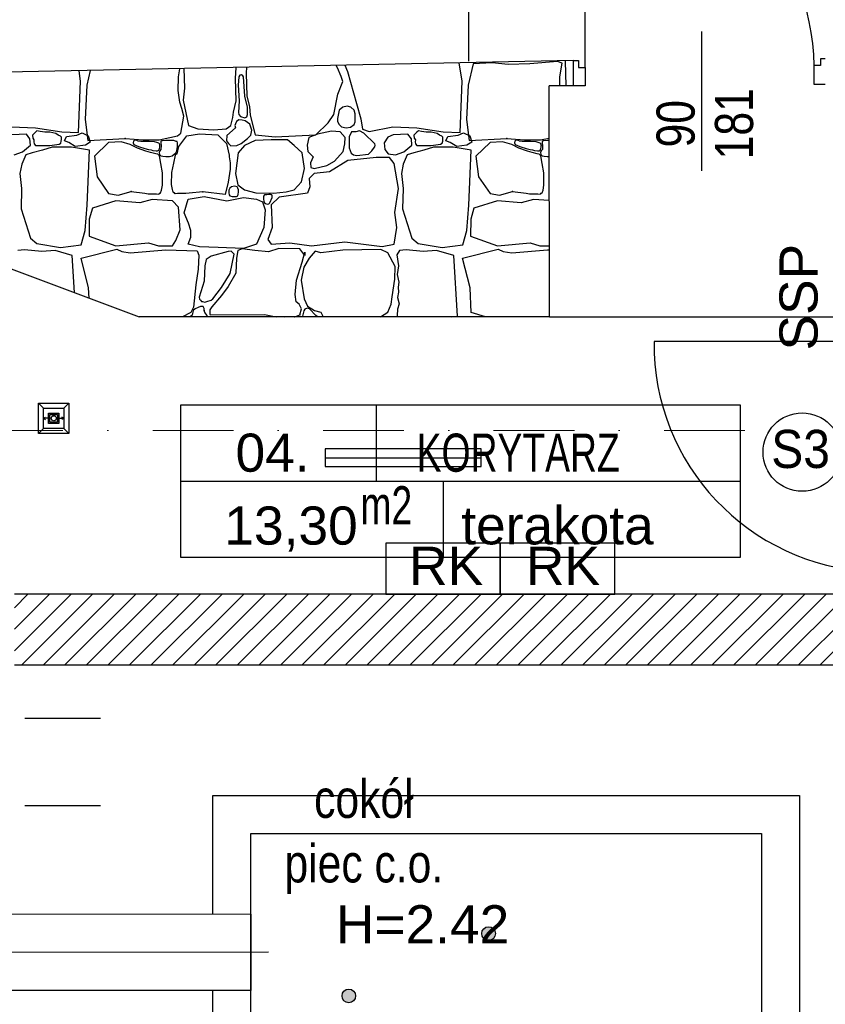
# Model space of a CAD drawing. Header units: millimetres. Extents: x 77315 to 1043159, y -108895 to -47794.
# Tile 16 of 87: x 95758 to 98926, y -102511 to -98639. Entities that reach past the tile are written whole.
import ezdxf

# ---------------------------------------------------------------- set-up
doc = ezdxf.new("R2010")
doc.units = ezdxf.units.MM
doc.header["$MEASUREMENT"] = 0
doc.linetypes.add('Dot & Dashed', pattern=[670.277762, 317.5, -176.388889, 0, -176.388874])
for name, color, linetype in [('_HATCH', 7, 'Continuous'), ('A-DRZWI', 7, 'Continuous'), ('A-OKNA-OPIS', 7, 'Continuous'), ('A-OPISY-2', 7, 'Continuous'), ('A-OPISY-3', 7, 'Continuous'), ('A-WIDOK', 7, 'Continuous'), ('A-WYSOKOSCI', 7, 'Continuous'), ('A_okno', 7, 'Continuous'), ('DRZWI', 7, 'Continuous'), ('HATCH', 7, 'Continuous'), ('Nowe_Interior - Lamp', 7, 'Continuous'), ('opisy inne', 7, 'Continuous'), ('OSIE', 7, 'Continuous'), ('podciagi', 7, 'Continuous'), ('Structural - Bearing', 7, 'Continuous'), ('Structural - Grid', 7, 'Continuous')]:
    doc.layers.add(name, color=color, linetype=linetype)
doc.styles.add('STYL_AUTOMATYCZNY_1', font='arial.ttf')
doc.styles.add('STYL_AUTOMATYCZNY_3', font='arial.ttf', dxfattribs={"width": 0.8})
doc.styles.add('STYL_AUTOMATYCZNY_4', font='arial.ttf', dxfattribs={"width": 0.7})
doc.styles.add('STYL_AUTOMATYCZNY_5', font='arial.ttf', dxfattribs={"width": 0.9})

# ---------------------------------------------------------------- blocks, each defined once
blk = doc.blocks.new('*X27')
at = {"layer": '_HATCH'}
for p, q in [((97873.3, -98803.7), (97764.6, -98813.1)), ((97891.5, -98810.5), (97873.3, -98803.7)), ((97903.2, -98800.7), (97902.8, -98802.8)), ((97902.8, -98802.8), (97906.6, -98900.1)), ((95998, -98880.8), (95991.7, -98840.3)), ((96035.7, -98839.4), (96022.4, -98896.4)), ((96383, -98864), (96388, -98832.1)), ((96403.9, -98831.8), (96406.9, -98908.1)), ((96606.7, -98870.5), (96609.4, -98827.5)), ((96650.6, -98826.7), (96649.3, -98850.3)), ((97008.4, -98828.4), (97002.5, -98819.4)), ((97022.8, -98862.3), (97008.4, -98828.4)), ((97037.5, -98818.7), (97047.4, -98843.2)), ((97047.4, -98843.2), (97083.1, -98969.6)), ((97498, -98880.8), (97487, -98809.4)), ((97541.8, -98813.5), (97522.4, -98896.4)), ((97616.5, -98808.9), (97541.8, -98813.5)), ((97678.7, -98815.9), (97616.5, -98808.9)), ((97764.6, -98813.1), (97678.7, -98815.9)), ((97883, -98864), (97891.5, -98810.5)), ((95990.1, -99083.5), (95998, -98880.8)), ((96382.1, -98918.2), (96383, -98864)), ((96610, -98958), (96606.7, -98870.5)), ((96620.4, -98864), (96617.3, -98897.5)), ((96623.5, -98858.1), (96620.4, -98864)), ((96630.1, -98855.7), (96623.5, -98858.1)), ((96636.4, -98859.9), (96630.1, -98855.7)), ((96638.1, -98864), (96636.4, -98859.9)), ((96643.4, -98939.6), (96638.1, -98864)), ((96649.3, -98850.3), (96651.3, -98940.7)), ((97009.6, -98932.8), (97028.6, -98882.1)), ((97028.6, -98882.1), (97022.8, -98862.3)), ((97490.1, -99083.5), (97498, -98880.8)), ((97882.4, -98900.1), (97883, -98864)), ((96022.4, -98896.4), (96015.9, -99032.1)), ((96388.5, -98963.5), (96382.1, -98918.2)), ((96406.9, -98908.1), (96401.2, -98955.5)), ((96617.3, -98897.5), (96621.9, -98958.4)), ((97522.4, -98896.4), (97515.9, -99032.1)), ((96401.2, -98955.5), (96422.2, -99055.4)), ((96598.9, -99003), (96610, -98958)), ((96621.9, -98958.4), (96618.3, -99004.4)), ((96654.7, -98983), (96643.4, -98939.6)), ((96651.3, -98940.7), (96662.5, -98980.3)), ((96993.9, -99012.1), (97009.6, -98932.8)), ((96395.5, -98988.7), (96388.5, -98963.5)), ((96404.4, -99018.8), (96395.5, -98988.7)), ((96654.5, -99012.1), (96654.7, -98983)), ((96662.5, -98980.3), (96664.5, -99014.6)), ((97014.8, -98995.7), (97010.1, -99015.2)), ((97029.4, -98983.8), (97014.8, -98995.7)), ((97046.4, -98978.9), (97029.4, -98983.8)), ((97060.2, -98983), (97046.4, -98978.9)), ((97073.5, -98995.7), (97060.2, -98983)), ((97077.3, -99010), (97073.5, -98995.7)), ((97083.1, -98969.6), (97100.4, -99029)), ((96015.9, -99032.1), (96025.9, -99113.8)), ((96391.5, -99086), (96404.4, -99018.8)), ((96588.2, -99055.4), (96596.8, -99024.5)), ((96596.8, -99024.5), (96598.9, -99003)), ((96610.3, -99039.9), (96607.3, -99048.9)), ((96620.4, -99033.3), (96610.3, -99039.9)), ((96618.3, -99004.4), (96620.4, -99012.1)), ((96620.4, -99012.1), (96626.5, -99020.7)), ((96632.7, -99034.8), (96620.4, -99033.3)), ((96626.5, -99020.7), (96643.1, -99025.8)), ((96644.4, -99036.7), (96632.7, -99034.8)), ((96643.1, -99025.8), (96651.6, -99021.4)), ((96662.8, -99050.5), (96644.4, -99036.7)), ((96651.6, -99021.4), (96654.5, -99012.1)), ((96664.5, -99014.6), (96684.3, -99091.8)), ((96971.6, -99045.5), (96993.9, -99012.1)), ((97008.2, -99027.3), (97008, -99039.7)), ((97008, -99039.7), (97014.8, -99050.9)), ((97010.1, -99015.2), (97008.2, -99027.3)), ((97077.8, -99025.7), (97077.3, -99010)), ((97077.9, -99040.6), (97077.8, -99025.7)), ((97100.4, -99029), (97106.2, -99069.9)), ((97515.9, -99032.1), (97525.9, -99113.8)), ((95726.3, -99061.2), (95820, -99064.5)), ((95820, -99064.5), (95923.7, -99080.2)), ((95826, -99075.8), (95820, -99081.5)), ((95839, -99078.9), (95826, -99075.8)), ((95856.8, -99081.8), (95839, -99078.9)), ((96422.2, -99055.4), (96459.4, -99068.2)), ((96459.4, -99068.2), (96522.1, -99072)), ((96522.1, -99072), (96570, -99068.2)), ((96570, -99068.2), (96588.2, -99055.4)), ((96607.3, -99064.2), (96572.7, -99094.9)), ((96607.3, -99048.9), (96605, -99055.9)), ((96605, -99055.9), (96607.3, -99064.2)), ((96671.7, -99073.8), (96662.8, -99050.5)), ((96667, -99094), (96671.7, -99073.8)), ((96922.4, -99091.8), (96971.6, -99045.5)), ((96984, -99078.2), (96929.1, -99089.7)), ((97019.1, -99081), (96984, -99078.2)), ((97014.8, -99050.9), (97023.5, -99060.3)), ((97023.5, -99060.3), (97042.1, -99064.9)), ((97042.1, -99064.9), (97059.8, -99061.5)), ((97059.8, -99061.5), (97073.5, -99050.9)), ((97073.5, -99050.9), (97077.9, -99040.6)), ((97094.3, -99076.7), (97079.9, -99080.4)), ((97111.6, -99085.2), (97094.3, -99076.7)), ((97106.2, -99069.9), (97132.2, -99078.6)), ((97132.2, -99078.6), (97226.3, -99061.2)), ((97226.3, -99061.2), (97320, -99064.5)), ((97320, -99064.5), (97423.7, -99080.2)), ((97326, -99075.8), (97320, -99081.5)), ((97339, -99078.9), (97326, -99075.8)), ((97356.8, -99081.8), (97339, -99078.9)), ((95785, -99089.7), (95727.2, -99092.2)), ((95798.6, -99107.5), (95785, -99089.7)), ((95800.9, -99133.4), (95798.6, -99107.5)), ((95820, -99081.5), (95808.5, -99093.4)), ((95808.5, -99093.4), (95809.5, -99105.2)), ((95809.5, -99105.2), (95814.3, -99112.2)), ((95814.3, -99112.2), (95814.1, -99119.5)), ((95877, -99081.5), (95856.8, -99081.8)), ((95899.9, -99087.5), (95877, -99081.5)), ((95909.7, -99092.9), (95899.9, -99087.5)), ((95919, -99097.5), (95909.7, -99092.9)), ((95922.5, -99101.4), (95919, -99097.5)), ((95919.8, -99124.6), (95921.7, -99116.5)), ((95921.7, -99116.5), (95922.6, -99109.9)), ((95922.6, -99109.9), (95922.5, -99101.4)), ((95923.7, -99080.2), (95990.1, -99083.5)), ((95934.3, -99115.2), (95942.1, -99099)), ((95951.7, -99122.4), (95934.3, -99115.2)), ((95942.1, -99099), (95982.4, -99092.9)), ((95982.4, -99092.9), (96004.1, -99083.9)), ((96004.1, -99083.9), (96028.2, -99096)), ((96025.9, -99113.8), (96173.7, -99106.3)), ((96028.2, -99096), (96036, -99120.6)), ((96173.7, -99106.3), (96244, -99111.6)), ((96205.4, -99117.2), (96204.3, -99123.7)), ((96208.3, -99113.8), (96205.4, -99117.2)), ((96214.3, -99113.3), (96208.3, -99113.8)), ((96218.6, -99114.1), (96214.3, -99113.3)), ((96221.9, -99115.6), (96218.6, -99114.1)), ((96223.6, -99117.6), (96221.9, -99115.6)), ((96234.4, -99118.5), (96223.6, -99117.6)), ((96244, -99111.6), (96306.8, -99111.6)), ((96306.8, -99111.6), (96348.5, -99103.2)), ((96316.4, -99115.4), (96313.3, -99118.3)), ((96320.1, -99115.7), (96316.4, -99115.4)), ((96333.4, -99114.8), (96320.1, -99115.7)), ((96352, -99113.9), (96333.4, -99114.8)), ((96348.5, -99103.2), (96378.8, -99096)), ((96364.2, -99115.1), (96352, -99113.9)), ((96373.3, -99118.3), (96364.2, -99115.1)), ((96378.8, -99096), (96391.5, -99086)), ((96383.7, -99137.5), (96415.2, -99096.3)), ((96415.2, -99096.3), (96465.1, -99088.5)), ((96465.1, -99088.5), (96537, -99091.8)), ((96537, -99091.8), (96571.9, -99126.8)), ((96572.7, -99094.9), (96571.7, -99115.2)), ((96571.7, -99115.2), (96578.8, -99126.2)), ((96629.3, -99125.7), (96653.7, -99106.9)), ((96684.3, -99114.5), (96642.2, -99133.9)), ((96653.7, -99106.9), (96667, -99094)), ((96684.3, -99091.8), (96763.2, -99100)), ((96747.1, -99111.2), (96684.3, -99114.5)), ((96811.5, -99111.6), (96747.1, -99111.2)), ((96763.2, -99100), (96922.4, -99091.8)), ((96837.1, -99133.9), (96811.5, -99111.6)), ((96894.9, -99103.3), (96888.6, -99133.2)), ((96929.1, -99089.7), (96894.9, -99103.3)), ((97037.7, -99102.5), (97019.1, -99081)), ((97037.3, -99127.3), (97037.7, -99102.5)), ((97054.4, -99100.4), (97053.8, -99143)), ((97063.7, -99079.8), (97054.4, -99100.4)), ((97079.9, -99080.4), (97063.7, -99079.8)), ((97154.5, -99128.1), (97111.6, -99085.2)), ((97205.7, -99101.3), (97191.9, -99123.6)), ((97227.2, -99092.2), (97205.7, -99101.3)), ((97285, -99089.7), (97227.2, -99092.2)), ((97298.6, -99107.5), (97285, -99089.7)), ((97300.9, -99133.4), (97298.6, -99107.5)), ((97320, -99081.5), (97308.5, -99093.4)), ((97308.5, -99093.4), (97309.5, -99105.2)), ((97309.5, -99105.2), (97314.3, -99112.2)), ((97314.3, -99112.2), (97314.1, -99119.5)), ((97377, -99081.5), (97356.8, -99081.8)), ((97399.9, -99087.5), (97377, -99081.5)), ((97409.7, -99092.9), (97399.9, -99087.5)), ((97419, -99097.5), (97409.7, -99092.9)), ((97422.5, -99101.4), (97419, -99097.5)), ((97419.8, -99124.6), (97421.7, -99116.5)), ((97421.7, -99116.5), (97422.6, -99109.9)), ((97422.6, -99109.9), (97422.5, -99101.4)), ((97423.7, -99080.2), (97490.1, -99083.5)), ((97434.3, -99115.2), (97442.1, -99099)), ((97451.7, -99122.4), (97434.3, -99115.2)), ((97442.1, -99099), (97482.4, -99092.9)), ((97482.4, -99092.9), (97504.1, -99083.9)), ((97504.1, -99083.9), (97528.2, -99096)), ((97525.9, -99113.8), (97673.7, -99106.3)), ((97528.2, -99096), (97536, -99120.6)), ((97673.7, -99106.3), (97744, -99111.6)), ((97705.4, -99117.2), (97704.3, -99123.7)), ((97708.3, -99113.8), (97705.4, -99117.2)), ((97714.3, -99113.3), (97708.3, -99113.8)), ((97718.6, -99114.1), (97714.3, -99113.3)), ((97721.9, -99115.6), (97718.6, -99114.1)), ((97723.6, -99117.6), (97721.9, -99115.6)), ((97734.4, -99118.5), (97723.6, -99117.6)), ((97744, -99111.6), (97806.8, -99111.6)), ((97806.8, -99111.6), (97841, -99104.8)), ((97816.4, -99115.4), (97813.3, -99118.3)), ((97820.1, -99115.7), (97816.4, -99115.4)), ((97833.4, -99114.8), (97820.1, -99115.7)), ((97841, -99114.4), (97833.4, -99114.8)), ((95768.9, -99159.1), (95800.9, -99133.4)), ((95847.7, -99152), (95807.7, -99163.6)), ((95814.1, -99119.5), (95815, -99127.9)), ((95815, -99127.9), (95820, -99133.5)), ((95820, -99133.5), (95877, -99133.5)), ((95885.7, -99140.5), (95847.7, -99152)), ((95877, -99133.5), (95913.3, -99129)), ((95924.1, -99140.5), (95885.7, -99140.5)), ((95913.3, -99129), (95919.8, -99124.6)), ((95962.5, -99140.5), (95924.1, -99140.5)), ((95977, -99138.1), (95951.7, -99122.4)), ((96033.4, -99152.2), (95962.5, -99140.5)), ((96017.3, -99133.3), (95977, -99138.1)), ((96036, -99120.6), (96017.3, -99133.3)), ((96024, -99368.3), (96033.4, -99152.2)), ((96108.2, -99122.9), (96052.7, -99175.7)), ((96156.8, -99120.3), (96108.2, -99122.9)), ((96193.1, -99130.1), (96156.8, -99120.3)), ((96221.7, -99144.8), (96193.1, -99130.1)), ((96204.3, -99123.7), (96207.1, -99130.1)), ((96207.1, -99130.1), (96225.1, -99137.5)), ((96255, -99156.2), (96221.7, -99144.8)), ((96225.1, -99137.5), (96250.1, -99145.6)), ((96267.6, -99118.3), (96234.4, -99118.5)), ((96250.1, -99145.6), (96265.2, -99149.7)), ((96273.3, -99161.8), (96255, -99156.2)), ((96265.2, -99149.7), (96274.7, -99151.3)), ((96288.8, -99120.3), (96267.6, -99118.3)), ((96274.7, -99151.3), (96282.4, -99153.9)), ((96282.4, -99153.9), (96294.9, -99155)), ((96297.2, -99121.7), (96288.8, -99120.3)), ((96294.9, -99155), (96300.6, -99154.5)), ((96304.9, -99125.3), (96297.2, -99121.7)), ((96300.6, -99154.5), (96304.9, -99152.4)), ((96307.9, -99128.1), (96304.9, -99125.3)), ((96304.9, -99152.4), (96307, -99149.8)), ((96309, -99155.4), (96306.3, -99162)), ((96307, -99149.8), (96307.8, -99146)), ((96307.8, -99146), (96308.9, -99140.4)), ((96309.8, -99131.8), (96307.9, -99128.1)), ((96308.9, -99140.4), (96309.3, -99136)), ((96313.8, -99149.7), (96309, -99155.4)), ((96309.3, -99136), (96309.8, -99131.8)), ((96313.3, -99118.3), (96312.9, -99124.6)), ((96312.9, -99124.6), (96314.8, -99134.7)), ((96314.8, -99134.7), (96313.8, -99149.7)), ((96372, -99163.2), (96376, -99154.9)), ((96377.3, -99118.9), (96373.3, -99118.3)), ((96376, -99154.9), (96378.7, -99138.3)), ((96379.3, -99123.3), (96377.3, -99118.9)), ((96377.4, -99167.3), (96383.7, -99137.5)), ((96378.7, -99138.3), (96379.3, -99123.3)), ((96571.9, -99126.8), (96582.6, -99172.5)), ((96578.8, -99126.2), (96588.8, -99135.7)), ((96588.8, -99135.7), (96611.7, -99133.9)), ((96611.7, -99133.9), (96629.3, -99125.7)), ((96642.2, -99133.9), (96617.1, -99162.4)), ((96869.3, -99162.8), (96837.1, -99133.9)), ((96888.6, -99133.2), (96892, -99158.2)), ((97030.1, -99157.9), (97037.3, -99127.3)), ((97053.8, -99143), (97061.3, -99163.8)), ((97136.4, -99161.9), (97143.4, -99155.7)), ((97143.4, -99155.7), (97150.3, -99146.5)), ((97150.3, -99146.5), (97155.1, -99139.5)), ((97156.1, -99132.4), (97154.5, -99128.1)), ((97155.1, -99139.5), (97156.1, -99132.4)), ((97191.9, -99123.6), (97194.6, -99150.4)), ((97194.6, -99150.4), (97207.8, -99167.3)), ((97268.9, -99159.1), (97300.9, -99133.4)), ((97347.7, -99152), (97307.7, -99163.6)), ((97314.1, -99119.5), (97315, -99127.9)), ((97315, -99127.9), (97320, -99133.5)), ((97320, -99133.5), (97377, -99133.5)), ((97385.7, -99140.5), (97347.7, -99152)), ((97377, -99133.5), (97413.3, -99129)), ((97424.1, -99140.5), (97385.7, -99140.5)), ((97413.3, -99129), (97419.8, -99124.6)), ((97462.5, -99140.5), (97424.1, -99140.5)), ((97477, -99138.1), (97451.7, -99122.4)), ((97533.4, -99152.2), (97462.5, -99140.5)), ((97517.3, -99133.3), (97477, -99138.1)), ((97536, -99120.6), (97517.3, -99133.3)), ((97524, -99368.3), (97533.4, -99152.2)), ((97608.2, -99122.9), (97552.7, -99175.7)), ((97656.8, -99120.3), (97608.2, -99122.9)), ((97693.1, -99130.1), (97656.8, -99120.3)), ((97721.7, -99144.8), (97693.1, -99130.1)), ((97704.3, -99123.7), (97707.1, -99130.1)), ((97707.1, -99130.1), (97725.1, -99137.5)), ((97755, -99156.2), (97721.7, -99144.8)), ((97725.1, -99137.5), (97750.1, -99145.6)), ((97767.6, -99118.3), (97734.4, -99118.5)), ((97750.1, -99145.6), (97765.2, -99149.7)), ((97773.3, -99161.8), (97755, -99156.2)), ((97765.2, -99149.7), (97774.7, -99151.3)), ((97788.8, -99120.3), (97767.6, -99118.3)), ((97774.7, -99151.3), (97782.4, -99153.9)), ((97782.4, -99153.9), (97794.9, -99155)), ((97797.2, -99121.7), (97788.8, -99120.3)), ((97794.9, -99155), (97800.6, -99154.5)), ((97804.9, -99125.3), (97797.2, -99121.7)), ((97800.6, -99154.5), (97804.9, -99152.4)), ((97807.9, -99128.1), (97804.9, -99125.3)), ((97804.9, -99152.4), (97807, -99149.8)), ((97809, -99155.4), (97806.3, -99162)), ((97807, -99149.8), (97807.8, -99146)), ((97807.8, -99146), (97808.9, -99140.4)), ((97809.8, -99131.8), (97807.9, -99128.1)), ((97808.9, -99140.4), (97809.3, -99136)), ((97813.8, -99149.7), (97809, -99155.4)), ((97809.3, -99136), (97809.8, -99131.8)), ((97813.3, -99118.3), (97812.9, -99124.6)), ((97812.9, -99124.6), (97814.8, -99134.7)), ((97814.8, -99134.7), (97813.8, -99149.7)), ((95736.2, -99170.2), (95768.9, -99159.1)), ((95782, -99171.3), (95766.9, -99207.2)), ((95807.7, -99163.6), (95782, -99171.3)), ((96052.7, -99175.7), (96062.5, -99257.5)), ((96293.1, -99167), (96273.3, -99161.8)), ((96301.6, -99168.6), (96293.1, -99167)), ((96308.2, -99174.1), (96301.6, -99168.6)), ((96306.3, -99162), (96307.7, -99169.1)), ((96307.7, -99169.1), (96313.3, -99174.1)), ((96313.3, -99204.8), (96308.2, -99174.1)), ((96313.3, -99174.1), (96320.7, -99176.2)), ((96320.7, -99176.2), (96332.4, -99177.4)), ((96332.4, -99177.4), (96347.8, -99177.2)), ((96347.8, -99177.2), (96358, -99174.1)), ((96358, -99174.1), (96372, -99163.2)), ((96364.6, -99203), (96370.6, -99172.5)), ((96370.6, -99172.5), (96372.4, -99167.7)), ((96372.4, -99167.7), (96377.4, -99167.3)), ((96582.6, -99172.5), (96581.8, -99178.8)), ((96581.8, -99178.8), (96585.8, -99202.3)), ((96617.1, -99162.4), (96607.1, -99244.5)), ((96877.9, -99224.3), (96869.3, -99162.8)), ((96892, -99158.2), (96912.6, -99178.5)), ((96912.6, -99178.5), (96902.3, -99202.8)), ((97048.4, -99193.3), (96976.2, -99237.1)), ((96996, -99195.8), (97030.1, -99157.9)), ((97160.7, -99180.9), (97048.4, -99193.3)), ((97061.3, -99163.8), (97070.9, -99170.8)), ((97070.9, -99170.8), (97083.9, -99173.1)), ((97083.9, -99173.1), (97130.2, -99168.7)), ((97130.2, -99168.7), (97136.5, -99161.6)), ((97212.3, -99181.8), (97160.7, -99180.9)), ((97207.8, -99167.3), (97236.2, -99170.2)), ((97231.3, -99204.8), (97212.3, -99181.8)), ((97236.2, -99170.2), (97268.9, -99159.1)), ((97282, -99171.3), (97266.9, -99207.2)), ((97307.7, -99163.6), (97282, -99171.3)), ((97552.7, -99175.7), (97562.5, -99257.5)), ((97793.1, -99167), (97773.3, -99161.8)), ((97801.6, -99168.6), (97793.1, -99167)), ((97808.2, -99174.1), (97801.6, -99168.6)), ((97806.3, -99162), (97807.7, -99169.1)), ((97807.7, -99169.1), (97813.3, -99174.1)), ((97813.3, -99204.8), (97808.2, -99174.1)), ((97813.3, -99174.1), (97820.7, -99176.2)), ((97820.7, -99176.2), (97832.4, -99177.4)), ((97832.4, -99177.4), (97841, -99177.3)), ((95766.9, -99207.2), (95759.4, -99244.8)), ((96320, -99241.6), (96313.3, -99204.8)), ((96357, -99239.7), (96364.6, -99203)), ((96586.1, -99227), (96578.5, -99278.5)), ((96585.8, -99202.3), (96586.1, -99227)), ((96866.8, -99276.7), (96877.9, -99224.3)), ((96902.3, -99202.8), (96902.7, -99220.2)), ((96902.7, -99220.2), (96915.9, -99223.9)), ((96915.9, -99223.9), (96966.3, -99212.7)), ((96966.3, -99212.7), (96996, -99195.8)), ((97247.4, -99303.1), (97231.3, -99204.8)), ((97266.9, -99207.2), (97259.4, -99244.8)), ((97820, -99241.6), (97813.3, -99204.8)), ((95759.4, -99244.8), (95765.9, -99302.9)), ((96062.5, -99257.5), (96108.2, -99322.9)), ((96320, -99289.7), (96320, -99241.6)), ((96355.7, -99287.7), (96357, -99239.7)), ((96607.1, -99244.5), (96615.8, -99288.7)), ((96915.9, -99244.1), (96896.5, -99263.9)), ((96896.5, -99263.9), (96899.4, -99296.1)), ((96976.2, -99237.1), (96915.9, -99244.1)), ((97259.4, -99244.8), (97265.9, -99302.9)), ((97562.5, -99257.5), (97608.2, -99322.9)), ((97820, -99289.7), (97820, -99241.6)), ((95765.9, -99302.9), (95764.3, -99383.6)), ((96312.4, -99319.6), (96316.5, -99309.1)), ((96316.5, -99309.1), (96320, -99289.7)), ((96358.6, -99307.3), (96355.7, -99287.7)), ((96362.4, -99317.8), (96358.6, -99307.3)), ((96578.5, -99278.5), (96566.5, -99326.8)), ((96581, -99309.2), (96580.2, -99319.7)), ((96584.9, -99302.3), (96581, -99309.2)), ((96591.4, -99296.3), (96584.9, -99302.3)), ((96602.5, -99293.8), (96591.4, -99296.3)), ((96613.6, -99296.4), (96602.5, -99293.8)), ((96615.8, -99302.3), (96613.6, -99296.4)), ((96615.8, -99288.7), (96642.2, -99308.9)), ((96618.4, -99308.7), (96615.8, -99302.3)), ((96618.7, -99317.5), (96618.4, -99308.7)), ((96642.2, -99308.9), (96687.2, -99319.6)), ((96806.1, -99315.9), (96837.1, -99308.9)), ((96837.1, -99308.9), (96866.8, -99276.7)), ((96899.4, -99296.1), (96889.9, -99322.1)), ((97232.9, -99397.2), (97247.4, -99303.1)), ((97265.9, -99302.9), (97264.3, -99383.6)), ((97812.4, -99319.6), (97816.5, -99309.1)), ((97816.5, -99309.1), (97820, -99289.7)), ((96108.2, -99322.9), (96145.2, -99330)), ((96145.2, -99330), (96196.7, -99315.3)), ((96196.7, -99315.3), (96249.9, -99321.1)), ((96279.4, -99346.5), (96230.3, -99360.1)), ((96249.9, -99321.1), (96263.2, -99323.6)), ((96263.2, -99323.6), (96296.3, -99324.2)), ((96358.7, -99352.2), (96279.4, -99346.5)), ((96296.3, -99324.2), (96304.9, -99325.1)), ((96304.9, -99325.1), (96308.2, -99322.9)), ((96308.2, -99322.9), (96312.4, -99319.6)), ((96366.5, -99321.3), (96362.4, -99317.8)), ((96369.8, -99323.6), (96366.5, -99321.3)), ((96378.4, -99322.8), (96369.8, -99323.6)), ((96411.5, -99323.2), (96378.4, -99322.8)), ((96405.7, -99399.3), (96421, -99344.8)), ((96424.8, -99321.1), (96411.5, -99323.2)), ((96421, -99344.8), (96483.3, -99334.9)), ((96478.2, -99316.7), (96424.8, -99321.1)), ((96566.5, -99326.8), (96478.2, -99316.7)), ((96483.3, -99334.9), (96572.5, -99352.2)), ((96572.5, -99352.2), (96638.1, -99338.6)), ((96580.2, -99319.7), (96581.7, -99327.9)), ((96581.7, -99327.9), (96584.9, -99331.6)), ((96584.9, -99331.6), (96593.7, -99334.6)), ((96593.7, -99334.6), (96604.2, -99334.7)), ((96604.2, -99334.7), (96611, -99334.1)), ((96611, -99334.1), (96615.8, -99331.6)), ((96615.8, -99331.6), (96617.4, -99326.1)), ((96617.4, -99326.1), (96618.7, -99317.5)), ((96638.1, -99338.6), (96688.9, -99344.8)), ((96687.2, -99319.6), (96757, -99321.7)), ((96688.9, -99344.8), (96713.2, -99356)), ((96720.8, -99327.9), (96716.9, -99333.7)), ((96716.9, -99333.7), (96717.4, -99344.7)), ((96717.4, -99344.7), (96718.2, -99353.5)), ((96729.7, -99328.6), (96720.8, -99327.9)), ((96738.1, -99326.9), (96729.7, -99328.6)), ((96745, -99327.1), (96738.1, -99326.9)), ((96742, -99359.7), (96751.7, -99338.2)), ((96747.1, -99327.9), (96745, -99327.1)), ((96750.5, -99328.4), (96747.1, -99327.9)), ((96778.5, -99337.4), (96747.1, -99367.9)), ((96751.5, -99332.5), (96750.5, -99328.4)), ((96751.7, -99338.2), (96751.5, -99332.5)), ((96757, -99321.7), (96806.1, -99315.9)), ((96889.9, -99322.1), (96778.5, -99337.4)), ((97608.2, -99322.9), (97645.2, -99330)), ((97645.2, -99330), (97696.7, -99315.3)), ((97696.7, -99315.3), (97749.9, -99321.1)), ((97779.4, -99346.5), (97730.3, -99360.1)), ((97749.9, -99321.1), (97763.2, -99323.6)), ((97763.2, -99323.6), (97796.3, -99324.2)), ((97841.1, -99351), (97779.4, -99346.5)), ((97796.3, -99324.2), (97804.9, -99325.1)), ((97804.9, -99325.1), (97808.2, -99322.9)), ((97808.2, -99322.9), (97812.4, -99319.6)), ((95764.3, -99383.6), (95800.2, -99498)), ((96016.2, -99468.5), (96024, -99368.3)), ((96044.4, -99379.9), (96031.9, -99424)), ((96136.9, -99352.2), (96044.4, -99379.9)), ((96230.3, -99360.1), (96136.9, -99352.2)), ((96383.4, -99377), (96358.7, -99352.2)), ((96388.8, -99465.8), (96383.4, -99377)), ((96713.2, -99356), (96724, -99387.7)), ((96718.2, -99353.5), (96720.8, -99359.7)), ((96724, -99387.7), (96718.6, -99457.1)), ((96720.8, -99359.7), (96725.2, -99362.8)), ((96725.2, -99362.8), (96732.1, -99364.3)), ((96732.1, -99364.3), (96738.3, -99363.4)), ((96738.3, -99363.4), (96742, -99359.7)), ((96747.1, -99367.9), (96750.8, -99456.3)), ((97264.3, -99383.6), (97300.2, -99498)), ((97516.2, -99468.5), (97524, -99368.3)), ((97544.4, -99379.9), (97531.9, -99424)), ((97636.9, -99352.2), (97544.4, -99379.9)), ((97730.3, -99360.1), (97636.9, -99352.2)), ((96031.9, -99424), (96031.1, -99491.2)), ((96422.2, -99439.3), (96405.7, -99399.3)), ((97241.6, -99456.3), (97232.9, -99397.2)), ((97531.9, -99424), (97531.1, -99491.2)), ((96371.8, -99508.3), (96388.8, -99465.8)), ((96430.9, -99468.7), (96422.2, -99439.3)), ((96718.6, -99457.1), (96688.9, -99522.7)), ((96750.8, -99456.3), (96734.3, -99503.3)), ((97231.3, -99522.7), (97241.6, -99456.3)), ((95800.2, -99498), (95825.8, -99519.4)), ((96000.6, -99525.3), (96016.2, -99468.5)), ((96031.1, -99491.2), (96136.9, -99528.1)), ((96421, -99522.7), (96431.3, -99494.3)), ((96431.3, -99494.3), (96430.9, -99468.7)), ((96734.3, -99503.3), (96747.1, -99522.7)), ((97300.2, -99498), (97325.8, -99519.4)), ((97500.6, -99525.3), (97516.2, -99468.5)), ((97531.1, -99491.2), (97636.9, -99528.1)), ((95825.8, -99519.4), (95919.1, -99535.1)), ((95919.1, -99535.1), (96000.6, -99525.3)), ((96000, -99577.8), (96139.9, -99541.3)), ((96136.9, -99528.1), (96265.3, -99517)), ((96139.9, -99541.3), (96160.1, -99550.8)), ((96265.3, -99517), (96303.7, -99529.3)), ((96303.7, -99529.3), (96358.7, -99528.1)), ((96358.7, -99528.1), (96371.8, -99508.3)), ((96465.1, -99532.2), (96421, -99522.7)), ((96539, -99535.1), (96465.1, -99532.2)), ((96638.9, -99539.2), (96539, -99535.1)), ((96633.2, -99540.5), (96615.8, -99547.1)), ((96683.5, -99547.1), (96633.2, -99540.5)), ((96688.9, -99522.7), (96638.9, -99539.2)), ((96777.6, -99539.2), (96736.4, -99552)), ((96747.1, -99522.7), (96821, -99517.4)), ((96859.4, -99540.5), (96777.6, -99539.2)), ((96821, -99517.4), (96906, -99528.1)), ((96879.6, -99566.5), (96859.4, -99540.5)), ((96906, -99528.1), (97036.5, -99513.2)), ((97178.9, -99542.5), (97029.4, -99546.3)), ((97036.5, -99513.2), (97184.2, -99531)), ((97206.5, -99555.8), (97178.9, -99542.5)), ((97184.2, -99531), (97231.3, -99522.7)), ((97325.8, -99519.4), (97419.1, -99535.1)), ((97419.1, -99535.1), (97500.6, -99525.3)), ((97500, -99577.8), (97639.9, -99541.3)), ((97636.9, -99528.1), (97765.3, -99517)), ((97639.9, -99541.3), (97660.1, -99550.8)), ((97765.3, -99517), (97803.7, -99529.3)), ((97803.7, -99529.3), (97841.3, -99528.5)), ((95777.5, -99544.1), (95751.5, -99546.7)), ((95844.8, -99551.2), (95777.5, -99544.1)), ((95897.7, -99547.1), (95844.8, -99551.2)), ((95965.2, -99567.3), (95897.7, -99547.1)), ((95974, -99712.8), (95965.2, -99567.3)), ((96029.5, -99693.5), (96000, -99577.8)), ((96160.1, -99550.8), (96193.4, -99555.8)), ((96193.4, -99555.8), (96333.4, -99544.6)), ((96333.4, -99544.6), (96456.8, -99548.3)), ((96456.8, -99548.3), (96463.4, -99564.8)), ((96463.4, -99564.8), (96459.7, -99620.6)), ((96511.7, -99568.7), (96491.1, -99582.6)), ((96577.8, -99550.8), (96511.7, -99568.7)), ((96590.2, -99549.2), (96577.8, -99550.8)), ((96585.7, -99637.5), (96601.9, -99561.5)), ((96601.9, -99561.5), (96590.2, -99549.2)), ((96611.3, -99577.2), (96608.8, -99635.8)), ((96615.8, -99547.1), (96611.3, -99577.2)), ((96736.4, -99552), (96683.5, -99547.1)), ((96868.9, -99593.3), (96880, -99553.3)), ((96896.1, -99576.8), (96876.3, -99612.7)), ((96880, -99553.3), (96879.6, -99566.5)), ((96920, -99549.6), (96896.1, -99576.8)), ((96942.3, -99555.8), (96920, -99549.6)), ((97029.4, -99546.3), (96942.3, -99555.8)), ((97235, -99610.2), (97206.5, -99555.8)), ((97251.5, -99546.7), (97241.5, -99564.2)), ((97241.5, -99564.2), (97248.2, -99607.5)), ((97277.5, -99544.1), (97251.5, -99546.7)), ((97344.8, -99551.2), (97277.5, -99544.1)), ((97397.7, -99547.1), (97344.8, -99551.2)), ((97465.2, -99567.3), (97397.7, -99547.1)), ((97479.6, -99805.1), (97465.2, -99567.3)), ((97529.5, -99693.5), (97500, -99577.8)), ((97660.1, -99550.8), (97693.4, -99555.8)), ((97693.4, -99555.8), (97833.4, -99544.6)), ((97833.4, -99544.6), (97841.3, -99544.9)), ((96459.7, -99620.6), (96451.4, -99681.7)), ((96487, -99607.8), (96483.7, -99667.6)), ((96491.1, -99582.6), (96487, -99607.8)), ((96846.2, -99663.5), (96868.9, -99593.3)), ((96876.3, -99612.7), (96865.1, -99664.3)), ((97233.8, -99659.8), (97235, -99610.2)), ((97248.2, -99607.5), (97242.7, -99641.8)), ((96552.2, -99692.4), (96585.7, -99637.5)), ((96608.8, -99635.8), (96578.7, -99688.7)), ((97223, -99728.7), (97233.8, -99659.8)), ((97242.7, -99641.8), (97249.4, -99671)), ((96031.1, -99734.2), (96029.5, -99693.5)), ((96451.4, -99681.7), (96442, -99770)), ((96483.7, -99667.6), (96463.7, -99730)), ((96517.2, -99737.4), (96552.2, -99692.4)), ((96578.7, -99688.7), (96552.2, -99723.4)), ((96841.2, -99720.1), (96846.2, -99663.5)), ((96865.1, -99664.3), (96876.7, -99736.6)), ((97249.4, -99671), (97246.1, -99691.2)), ((97246.1, -99691.2), (97248, -99711)), ((97533.3, -99790.2), (97529.5, -99693.5)), ((96463.7, -99730), (96465.9, -99738.8)), ((96552.2, -99723.4), (96513.9, -99767.9)), ((96845.7, -99748.9), (96841.2, -99720.1)), ((96876.7, -99736.6), (96890.7, -99765.5)), ((97219.7, -99757.6), (97223, -99728.7)), ((97248, -99711), (97244.4, -99731.7)), ((97244.4, -99731.7), (97250, -99757.1)), ((96442, -99770), (96430.8, -99790.6)), ((96448.9, -99775.9), (96441.1, -99783.2)), ((96460.7, -99770.6), (96448.9, -99775.9)), ((96469.4, -99766.9), (96460.7, -99770.6)), ((96465.9, -99738.8), (96469.3, -99742.3)), ((96469.3, -99742.3), (96473, -99747.3)), ((96480.4, -99767.1), (96469.4, -99766.9)), ((96473, -99747.3), (96477.7, -99748.2)), ((96477.7, -99748.2), (96486.9, -99750)), ((96483.9, -99775.3), (96480.4, -99767.1)), ((96483.3, -99783.2), (96483.9, -99775.3)), ((96486.9, -99750), (96494.5, -99747.7)), ((96494.5, -99747.7), (96510.7, -99742.1)), ((96513.9, -99767.9), (96506.4, -99780.5)), ((96510.7, -99742.1), (96517.2, -99737.4)), ((96857.3, -99758), (96845.7, -99748.9)), ((96866, -99777), (96857.3, -99758)), ((96889.4, -99774.3), (96879.3, -99777.9)), ((96898.1, -99777), (96889.4, -99774.3)), ((96890.7, -99765.5), (96917.6, -99783.2)), ((97206.5, -99789.8), (97219.7, -99757.6)), ((97250, -99757.1), (97244.2, -99777.7)), ((96430.8, -99790.6), (96399, -99808.2)), ((96429.1, -99807.6), (96429, -99808.2)), ((96437, -99801.3), (96429.1, -99807.6)), ((96441.1, -99783.2), (96437, -99801.3)), ((96486.2, -99791.4), (96483.3, -99783.2)), ((96494.9, -99803), (96486.2, -99791.4)), ((96496.1, -99808.2), (96494.9, -99803)), ((96505.5, -99791), (96505.4, -99799.1)), ((96505.4, -99799.1), (96509.7, -99799.7)), ((96506.4, -99780.5), (96505.5, -99791)), ((96509.7, -99799.7), (96721.1, -99799.3)), ((96721.1, -99799.3), (96767.2, -99808.2)), ((96799.9, -99808.2), (96816.4, -99805.9)), ((96816.4, -99805.9), (96838.3, -99808.2)), ((96840.4, -99808.2), (96859.4, -99799.7)), ((96859.4, -99799.7), (96866, -99777)), ((96875.6, -99784.1), (96870.4, -99804.6)), ((96870.4, -99804.6), (96870.6, -99808.2)), ((96879.3, -99777.9), (96875.6, -99784.1)), ((96922.4, -99802.5), (96898.1, -99777)), ((96917.6, -99783.2), (96942.3, -99789.8)), ((96927.5, -99806.3), (96922.4, -99802.5)), ((96930.5, -99808.2), (96927.5, -99806.3)), ((96942.3, -99789.8), (96951.3, -99808.2)), ((97176.7, -99808.2), (97206.5, -99789.8)), ((97242.4, -99802.9), (97242.2, -99808.2)), ((97244.2, -99777.7), (97242.4, -99802.9)), ((97454.6, -99808.2), (97479.6, -99805.1)), ((97590.6, -99808.2), (97533.3, -99790.2))]:
    blk.add_line(p, q, dxfattribs=at)
for p in [(96173.7, -99106.3), (97673.7, -99106.3), (96196.7, -99315.3), (96308.2, -99322.9), (96308.2, -99322.9), (96366.5, -99321.3), (96366.5, -99321.3), (96478.2, -99316.7), (97696.7, -99315.3), (97808.2, -99322.9), (97808.2, -99322.9), (96483.3, -99783.2), (96859.4, -99799.7)]:
    blk.add_point(p, dxfattribs=at)

msp = doc.modelspace()

# ---------------------------------------------------------------- hatches: boundary and pattern name
at = {"layer": 'A-WYSOKOSCI'}
for points in [[(97628.9, -102233.1, 1), (97575.5, -102233.1, 1)], [(97079.2, -102478.1, 1), (97025.8, -102478.1, 1)]]:
    msp.add_hatch(color=256, dxfattribs=at).paths.add_polyline_path(points)
at = {"layer": 'HATCH'}
h = msp.add_hatch(dxfattribs=at)
h.set_pattern_fill('Common_Brick_0002', color=256, style=0, pattern_type=2)
h.set_pattern_definition([(45, (0, 0), (-42.426407, 42.426407), [])])
h.paths.add_polyline_path([(95737.3, -100898.2), (95737.3, -101178.2), (99247.3, -101178.2), (99246.4, -100898.2)])

# ---------------------------------------------------------------- linework, layer by layer
at = {"layer": 'A-DRZWI'}
msp.add_line((98440.4, -99233.4), (98440.4, -98685.9), dxfattribs=at)
for points in [[(97981.4, -98825.7), (97982.4, -97958.2, -0.419837), (98881.2, -98820.1)], [(99172.5, -99905.2), (98252.7, -99905.2, 0.403932), (99106.7, -100809.2)]]:
    msp.add_lwpolyline(points, format="xyb", dxfattribs=at)
at = {"layer": 'A-OKNA-OPIS'}
msp.add_circle((98835.6, -100339.8), 154.1, dxfattribs=at)
at = {"layer": 'A-OPISY-3'}
for p, q in [((97159.5, -100153.8), (97159.5, -100453.8)), ((96391.6, -100453.8), (98591.5, -100453.8)), ((97423.2, -100453.8), (97423.2, -100753.8))]:
    msp.add_line(p, q, dxfattribs=at)
msp.add_lwpolyline([(96391.6, -100753.8), (96391.6, -100153.8), (98591.5, -100153.8), (98591.5, -100753.8)], close=True, dxfattribs=at)
at = {"layer": 'A-WIDOK'}
for p, q in [((96667.3, -102156.6), (94556.6, -102158.4)), ((96667.3, -102156.6), (96667.3, -102456.6)), ((96667.3, -102456.6), (94556.6, -102458.4))]:
    msp.add_line(p, q, dxfattribs=at)
msp.add_lwpolyline([(96517.3, -102156.7), (96517.3, -101690.1), (98825.5, -101690.1), (98825.5, -102923.3), (96517.3, -102923.3), (96517.3, -102456.7)], dxfattribs=at)
msp.add_lwpolyline([(96667.3, -101840.1), (98675.5, -101840.1), (98675.5, -102773.3), (96667.3, -102773.3)], close=True, dxfattribs=at)
at = {"layer": 'A-WYSOKOSCI'}
for centre in [(97602.2, -102233.1), (97052.5, -102478.1)]:
    msp.add_circle(centre, 26.7, dxfattribs=at)
at = {"layer": 'A_okno'}
for points in [[(97198.3, -100898.2), (97648.3, -100898.2), (97648.3, -100698.2), (97198.3, -100698.2)], [(97648.3, -100898.2), (98098.3, -100898.2), (98098.3, -100698.2), (97648.3, -100698.2)]]:
    msp.add_lwpolyline(points, close=True, dxfattribs=at)
at = {"layer": 'DRZWI'}
for points in [[(97936.6, -98800.1), (97955.7, -98800.1), (97955.7, -98827.1), (97981.4, -98827.1), (97981.4, -98900.1), (97936.4, -98900.1)], [(98926, -98793), (98906.9, -98793), (98906.9, -98820.1), (98881.2, -98820.1), (98881.2, -98893), (98926.2, -98893)]]:
    msp.add_lwpolyline(points, dxfattribs=at)
at = {"layer": 'Nowe_Interior - Lamp'}
for points in [[(95832.2, -100146.8), (95952.2, -100146.8), (95952.2, -100266.8), (95832.2, -100266.8)], [(95852.2, -100166.8), (95932.2, -100166.8), (95932.2, -100246.8), (95852.2, -100246.8)], [(95872.2, -100186.8), (95912.2, -100186.8), (95912.2, -100226.8), (95872.2, -100226.8)], [(95877.2, -100191.8), (95907.2, -100191.8), (95907.2, -100221.8), (95877.2, -100221.8)], [(97573.1, -100396.5), (97573.1, -100327.5), (96959.1, -100327.5), (96959.1, -100396.5)]]:
    msp.add_lwpolyline(points, close=True, dxfattribs=at)
for points in [[(95832.2, -100146.8), (95852.2, -100166.8)], [(95932.2, -100166.8), (95952.2, -100146.8)], [(95852.2, -100206.8), (95859.9, -100202.5)], [(95872.2, -100206.8), (95852.2, -100206.8)], [(95852.2, -100206.8), (95859.9, -100211.1)], [(95912.2, -100206.8), (95932.2, -100206.8)], [(95932.2, -100206.8), (95924.6, -100202.5)], [(95932.2, -100206.8), (95924.6, -100211.1)], [(95832.2, -100266.8), (95852.2, -100246.8)], [(95932.2, -100246.8), (95952.2, -100266.8)], [(96959.1, -100362), (97573.1, -100362)]]:
    msp.add_lwpolyline(points, dxfattribs=at)
msp.add_circle((95892.2, -100206.8), 10, dxfattribs=at)
at = {"layer": 'OSIE'}
msp.add_line((96736.8, -102306.6), (94556.6, -102308.4), dxfattribs=at)
at = {"layer": 'podciagi'}
for p, q in [((97525.1, -98802.2), (97525.1, -98302.6)), ((97841.5, -99808.2), (99001.5, -99808.2))]:
    msp.add_line(p, q, dxfattribs=at)
at = {"layer": 'Structural - Bearing'}
for p, q in [((97936.6, -98800.1), (95705.3, -98846.2)), ((97936.6, -98900.1), (97936.6, -98800.1)), ((97841.5, -99808.2), (97840.8, -98900.1)), ((97936.6, -98900.1), (97840.8, -98900.1)), ((95090.3, -99381.2), (96228.4, -99808.2)), ((97841.5, -99808.2), (96228.4, -99808.2)), ((99250.4, -100898.2), (95737.3, -100898.2)), ((99247.3, -101178.2), (95737.3, -101178.2))]:
    msp.add_line(p, q, dxfattribs=at)
for points in [[(95778, -101386), (95928.6, -101386), (96076.4, -101386)], [(95778, -101728.9), (95928.6, -101728.9), (96076.4, -101728.9)]]:
    msp.add_lwpolyline(points, dxfattribs=at)
at = {"layer": 'Structural - Grid', "linetype": 'Dot & Dashed', "lineweight": 15}
msp.add_line((118721.3, -100254.9), (80776.9, -100254.9), dxfattribs=at)

# ---------------------------------------------------------------- block references
at = {"layer": '_HATCH'}
msp.add_blockref('*X27', (0, 0), dxfattribs=at)

# ---------------------------------------------------------------- texts
at = {"layer": 'A-OKNA-OPIS', "insert": (98829.2, -100328.3), "char_height": 150, "attachment_point": 5, "style": 'STYL_AUTOMATYCZNY_5'}
msp.add_mtext('\\A1;{\\pqc;\\fArial|b0|i0|c238|p0;\\W0.900000;S3}', dxfattribs=at)
at = {"layer": 'A-OPISY-2', "char_height": 150}
for s, insert, attachment_point, style in [('\\A1;{\\pql;\\fArial|b0|i0|c238|p0;\\W1.000000;04.}', (96607.1, -100419.1), 7, 'STYL_AUTOMATYCZNY_1'), ('\\A1;{\\pql;\\fArial|b0|i0|c238|p0;\\W0.700000;KORYTARZ}', (97319.4, -100419.1), 7, 'STYL_AUTOMATYCZNY_4'), ('\\A1;{\\pql;\\fArial|b0|i0|c238|p0;\\W0.700000;m2}', (97098, -100473.8), 1, 'STYL_AUTOMATYCZNY_4'), ('\\A1;{\\pql;\\fArial|b0|i0|c238|p0;\\W1.000000;terakota}', (97494.7, -100704.8), 7, 'STYL_AUTOMATYCZNY_1'), ('\\A1;{\\pql;\\fArial|b0|i0|c238|p0;\\W1.000000;13,30}', (96563.2, -100731.5), 7, 'STYL_AUTOMATYCZNY_1')]:
    msp.add_mtext(s, dxfattribs=dict(at, insert=insert, attachment_point=attachment_point, style=style))
at = {"layer": 'A-WYSOKOSCI', "insert": (98822.1, -99730.6), "char_height": 150, "attachment_point": 5, "rotation": 90, "style": 'STYL_AUTOMATYCZNY_1'}
msp.add_mtext('\\A1;{\\pqc;\\fArial|b0|i0|c238|p0;\\W1.000000;SSP}', dxfattribs=at)
at = {"layer": 'A-WYSOKOSCI', "char_height": 150, "style": 'STYL_AUTOMATYCZNY_1'}
for s, insert, attachment_point in [('\\A1;{\\pqc;\\fArial|b0|i0|c238|p0;\\W1.000000;RK}', (97435.1, -100786.7), 5), ('\\A1;{\\pqc;\\fArial|b0|i0|c238|p0;\\W1.000000;RK}', (97894.8, -100786.7), 5), ('\\A1;{\\pql;\\fArial|b0|i0|c238|p0;\\W1.000000;H=2.42}', (97002, -102271.6), 7)]:
    msp.add_mtext(s, dxfattribs=dict(at, insert=insert, attachment_point=attachment_point))
at = {"layer": 'opisy inne', "char_height": 150, "attachment_point": 5, "rotation": 90, "style": 'STYL_AUTOMATYCZNY_3'}
for s, insert in [('\\A1;{\\pqc;\\fArial|b0|i0|c238|p0;\\W0.800000;181}', (98568.4, -99048.6)), ('\\A1;{\\pqc;\\fArial|b0|i0|c238|p0;\\W0.800000;90}', (98338.6, -99048.6))]:
    msp.add_mtext(s, dxfattribs=dict(at, insert=insert))
at = {"layer": 'opisy inne', "char_height": 150, "attachment_point": 5, "style": 'STYL_AUTOMATYCZNY_3'}
for s, insert in [('\\A1;{\\pqc;\\fArial|b0|i0|c238|p0;\\W0.800000;cokół}', (97111.7, -101704.2)), ('\\A1;{\\pqc;\\fArial|b0|i0|c238|p0;\\W0.800000;piec c.o.}', (97111.7, -101979.6))]:
    msp.add_mtext(s, dxfattribs=dict(at, insert=insert))

doc.saveas('drawing.dxf')
